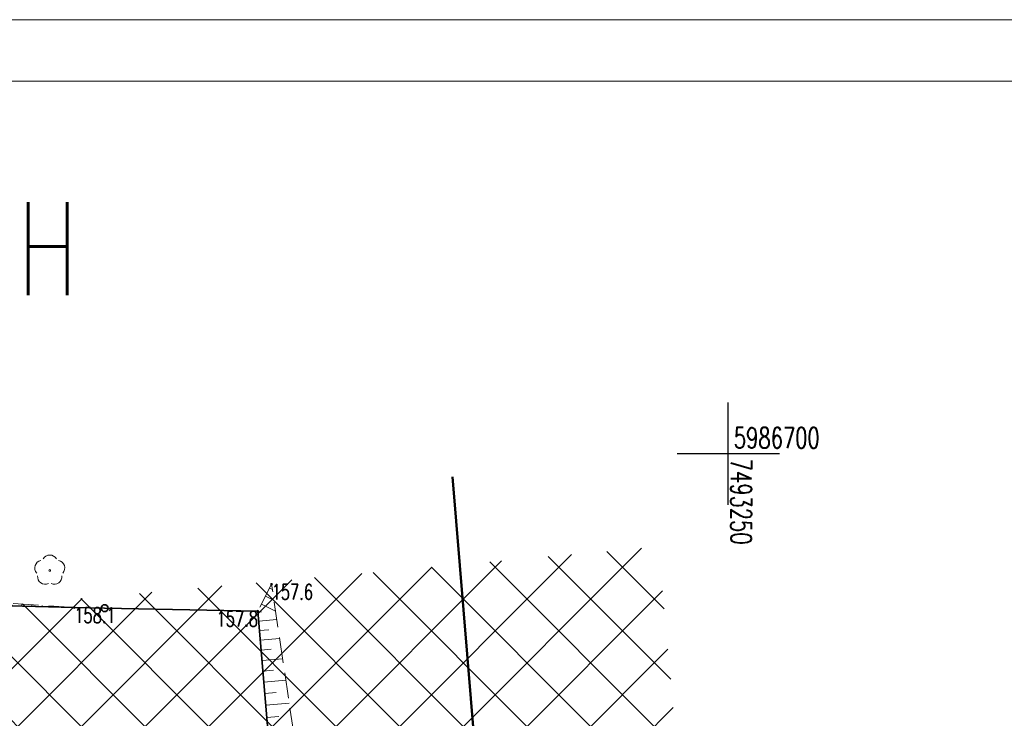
# Model space of a CAD drawing. Header units: feet. Extents: x 7493042 to 7493387, y 5986509 to 5986725.
# Tile 45 of 73: x 7493215 to 7493263, y 5986687 to 5986721. Entities that reach past the tile are written whole.
import ezdxf
from ezdxf.enums import TextEntityAlignment as Align

# ---------------------------------------------------------------- set-up
doc = ezdxf.new("R2010")
doc.units = ezdxf.units.FT
doc.header["$MEASUREMENT"] = 0
for name, pattern in [('1', [0]), ('1_1', [0]), ('1_OTRK', [1.75, 1.25, -0.5]), ('1_OTRKG', [1.75, 1.25, -0.5]), ('GDE', [0])]:
    doc.linetypes.add(name, pattern=pattern)
doc.layers.get('0').update_dxf_attribs({"color": 250, "linetype": 'CONTINUOUS', "lineweight": 100})
for name, color, linetype, lineweight in [('_k_kreskowanie', 250, 'CONTINUOUS', 5), ('_k_tabela', 7, 'CONTINUOUS', 13), ('_k_ściany', 7, 'CONTINUOUS', 35), ('DZIALKI_L_1', 2, '1', 50), ('EDZPD_L_0', 7, '1', 18), ('FORMATKA_T_0', 7, 'CONTINUOUS', 20), ('OTO_L_0', 7, 'CONTINUOUS', 35), ('OTR_L_1', 7, '1_OTRK', 18), ('OTR_T_1', 7, 'CONTINUOUS', 18), ('OTZ_T_0', 250, 'CONTINUOUS', 18), ('SIATKA_L_0', 7, '1', 25), ('SIATKA_T_0', 7, 'CONTINUOUS', 25)]:
    doc.layers.add(name, color=color, linetype=linetype, lineweight=lineweight)
doc.styles.get("Standard").update_dxf_attribs({"font": 'Simplex.SHX', "width": 0.75})

# ---------------------------------------------------------------- blocks, each defined once
blk = doc.blocks.new('2_OTRN')
at = {"linetype": 'Continuous'}
blk.add_circle((0, 0), 0.045, dxfattribs=at)
blk = doc.blocks.new('2_OTZL')
at = {"linetype": 'Continuous'}
blk.add_circle((0, 0), 0.045, dxfattribs=at)
for centre, start, end in [((-0.357, 0.116), 102.1445, 221.86), ((0, 0.375), 30.1401, 149.8599), ((0.357, 0.116), 318.14, 77.8555), ((-0.22, -0.303), 174.1482, 293.8542), ((0.22, -0.303), 246.1458, 5.8518)]:
    blk.add_arc(centre, 0.375, start, end, dxfattribs=at)
blk = doc.blocks.new('st_arch')
at = {"layer": '_k_kreskowanie'}
h = blk.add_hatch(dxfattribs=at)
h.set_pattern_fill('ANSI37', color=251, scale=1.5)
h.paths.add_polyline_path([(-3.6519, -0.1649, 0.183131), (-4.9309, 1.7327), (-7.9999, 1.4512), (-7.2815, -6.544, 0.100443), (-5.455, -6.3739, 0.230992), (-3.6213, -4.32, 0.103815)])

msp = doc.modelspace()

# ---------------------------------------------------------------- linework, layer by layer
at = {"layer": '_k_tabela'}
for points in [[(7493339.072, 5986721.213), (7493339.072, 5986511.213), (7493042.072, 5986511.213), (7493042.072, 5986721.213)], [(7493336.072, 5986718.213), (7493336.072, 5986514.213), (7493049.072, 5986514.213), (7493049.072, 5986718.213)]]:
    msp.add_lwpolyline(points, close=True, dxfattribs=at)
at = {"layer": 'DZIALKI_L_1', "linetype": '1'}
msp.add_line((7493243.93, 5986609.62), (7493236.514, 5986698.869), dxfattribs=at)
at = {"layer": 'EDZPD_L_0', "linetype": 'GDE', "lineweight": 18}
msp.add_line((7493243.93, 5986609.62), (7493236.514, 5986698.869), dxfattribs=at)
at = {"layer": 'OTO_L_0'}
for p, q in [((7493218.02, 5986692.47), (7493210.96, 5986692.66)), ((7493219.501, 5986692.442), (7493218.02, 5986692.47)), ((7493227, 5986692.3), (7493219.501, 5986692.442)), ((7493227.499, 5986686.305), (7493227, 5986692.3))]:
    msp.add_line(p, q, dxfattribs=at)
msp.add_circle((7493219.501, 5986692.442), 0.17, dxfattribs=at)
at = {"layer": 'OTR_L_1', "linetype": '1_OTRKG'}
for p, q in [((7493227.67, 5986693.61), (7493227, 5986692.3)), ((7493218.02, 5986692.47), (7493210.56, 5986692.98)), ((7493227, 5986692.3), (7493229.12, 5986666.84))]:
    msp.add_line(p, q, dxfattribs=at)
at = {"layer": 'OTR_L_1', "linetype": '1_1'}
for p, q in [((7493227.573, 5986693.42), (7493227.708, 5986693.351)), ((7493227.374, 5986693.032), (7493227.763, 5986692.833)), ((7493215.448, 5986692.646), (7493215.441, 5986692.539)), ((7493215.947, 5986692.612), (7493215.941, 5986692.526)), ((7493216.446, 5986692.578), (7493216.441, 5986692.512)), ((7493216.945, 5986692.544), (7493216.942, 5986692.499)), ((7493217.444, 5986692.509), (7493217.442, 5986692.486)), ((7493217.942, 5986692.475), (7493217.942, 5986692.472)), ((7493227.176, 5986692.643), (7493227.865, 5986692.29)), ((7493227.004, 5986692.25), (7493227.181, 5986692.264)), ((7493227.041, 5986691.807), (7493227.926, 5986691.881)), ((7493227.079, 5986691.35), (7493227.536, 5986691.388)), ((7493227.118, 5986690.878), (7493228.063, 5986690.956)), ((7493227.159, 5986690.39), (7493227.647, 5986690.43)), ((7493227.201, 5986689.886), (7493228.209, 5986689.969)), ((7493227.244, 5986689.365), (7493227.765, 5986689.408)), ((7493227.289, 5986688.827), (7493228.365, 5986688.916)), ((7493227.335, 5986688.271), (7493227.891, 5986688.317)), ((7493227.383, 5986687.697), (7493228.532, 5986687.792)), ((7493227.433, 5986687.104), (7493228.026, 5986687.153))]:
    msp.add_line(p, q, dxfattribs=at)
at = {"layer": 'OTR_L_1', "linetype": '1_OTRK'}
for p, q in [((7493229.52, 5986681.12), (7493227.67, 5986693.61)), ((7493210.96, 5986692.66), (7493218.02, 5986692.47))]:
    msp.add_line(p, q, dxfattribs=at)
at = {"layer": 'SIATKA_L_0', "linetype": '1'}
for p, q in [((7493250, 5986697.5), (7493250, 5986702.5)), ((7493247.5, 5986700), (7493252.5, 5986700))]:
    msp.add_line(p, q, dxfattribs=at)

# ---------------------------------------------------------------- block references
at = {"layer": '_k_ściany', "color": 4, "xscale": 11.74033149, "yscale": 11.74033149, "zscale": 11.74033149, "rotation": 270}
msp.add_blockref('st_arch', (7493229.552, 5986601.525), dxfattribs=at)
at = {"layer": 'OTR_T_1'}
for p in [(7493227.67, 5986693.61), (7493218.02, 5986692.47), (7493227, 5986692.3)]:
    msp.add_blockref('2_OTRN', p, dxfattribs=at)
at = {"layer": 'OTZ_T_0'}
msp.add_blockref('2_OTZL', (7493216.82, 5986694.29), dxfattribs=at)

# ---------------------------------------------------------------- texts
at = {"layer": 'FORMATKA_T_0', "width": 0.7}
msp.add_text('MAPA  DO CELÓW PROJEKTOWYCH', height=4.55, dxfattribs=at).set_placement((7493145.324, 5986712.29), align=Align.TOP_LEFT)
at = {"layer": 'OTR_T_1', "lineweight": 9, "width": 0.7}
for s, p in [('157.6', (7493227.67, 5986693.61)), ('158.1', (7493218.02, 5986692.47))]:
    msp.add_text(s, height=0.75, dxfattribs=at).set_placement(p, align=Align.TOP_LEFT)
msp.add_text('157.8', height=0.75, dxfattribs=at).set_placement((7493227, 5986692.3), align=Align.TOP_RIGHT)
at = {"layer": 'SIATKA_T_0', "width": 0.7}
msp.add_text('5986700', height=1, dxfattribs=at).set_placement((7493250.272, 5986701.269), align=Align.TOP_LEFT)
msp.add_text('7493250', height=1, rotation=270, dxfattribs=at).set_placement((7493251.129, 5986699.748), align=Align.TOP_LEFT)

doc.saveas('drawing.dxf')
